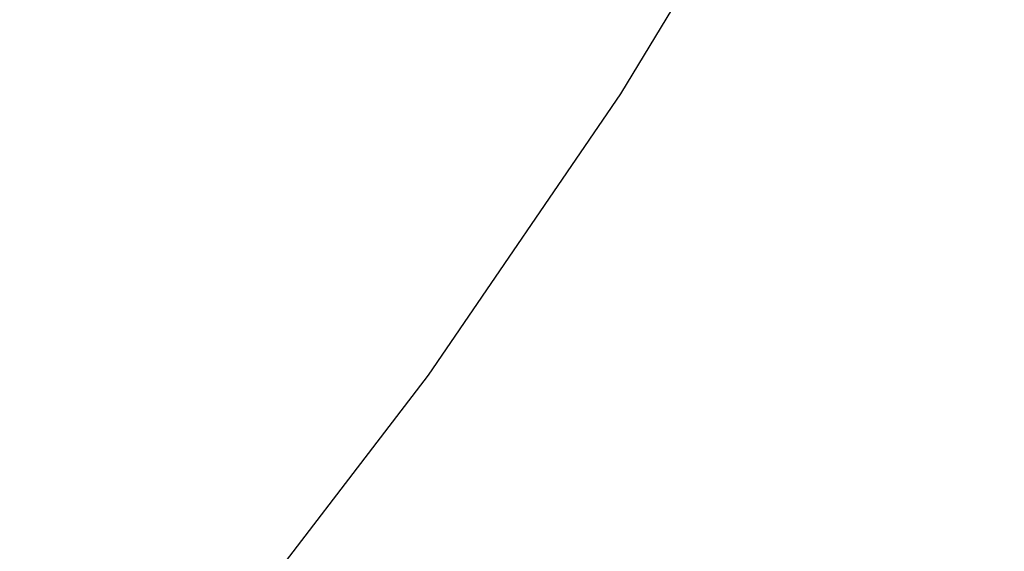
# Paper-space layout '_Trimétrica' of a CAD drawing. Header units: millimetres. Extents: x -779 to 107, y -976 to -84.
# Tile 178 of 197: x -190 to -171, y -663 to -653. Entities that reach past the tile are written whole.
import ezdxf

# ---------------------------------------------------------------- set-up
doc = ezdxf.new("R2010")
doc.units = ezdxf.units.MM

psp = doc.layouts.new('_Trimétrica')

# ---------------------------------------------------------------- linework, layer by layer
at = {"color": 7, "linetype": 'Continuous', "lineweight": 25, "flags": 128}
psp.add_lwpolyline([(-190.446, -669.218), (-186.267, -664.347), (-182.35, -659.239), (-178.704, -653.905), (-175.334, -648.353), (-172.246, -642.593), (-169.447, -636.635), (-166.94, -630.49), (-164.73, -624.168), (-162.821, -617.681), (-161.217, -611.04), (-159.92, -604.257), (-158.932, -597.343), (-158.256, -590.311), (-157.892, -583.173), (-157.84, -575.941), (-158.102, -568.628), (-158.677, -561.248), (-159.563, -553.812), (-160.76, -546.335)], dxfattribs=at)
at = {"color": 7, "linetype": 'Continuous', "lineweight": 25}
psp.add_open_spline([(-533.948, -586.912), (-533.243, -588.292), (-531.21, -592.266), (-527.663, -598.777), (-523.235, -606.41), (-518.572, -613.946), (-513.685, -621.377), (-508.578, -628.695), (-503.258, -635.889), (-497.731, -642.952), (-492.005, -649.874), (-486.086, -656.648), (-479.982, -663.265), (-473.699, -669.716), (-467.247, -675.995), (-460.632, -682.093), (-453.863, -688.002), (-446.948, -693.716), (-439.895, -699.227), (-432.713, -704.529), (-425.411, -709.615), (-417.998, -714.479), (-410.482, -719.114), (-402.873, -723.515), (-395.18, -727.676), (-387.412, -731.592), (-379.579, -735.258), (-371.691, -738.669), (-363.757, -741.821), (-355.787, -744.709), (-347.791, -747.331), (-339.778, -749.681), (-331.759, -751.758), (-323.744, -753.559), (-315.742, -755.08), (-307.764, -756.32), (-299.82, -757.277), (-291.919, -757.95), (-284.073, -758.337), (-276.29, -758.439), (-268.581, -758.254), (-260.956, -757.783), (-253.425, -757.027), (-245.997, -755.987), (-238.681, -754.664), (-231.488, -753.06), (-224.427, -751.178), (-217.505, -749.019), (-210.733, -746.588), (-204.119, -743.887), (-197.67, -740.92), (-191.394, -737.693), (-185.306, -734.201), (-179.835, -730.771), (-176.487, -728.391), (-175.031, -727.356)], degree=3, knots=[0, 0, 0, 0, 0.010188, 0.029353, 0.048517, 0.06768, 0.086844, 0.106007, 0.12517, 0.144333, 0.163495, 0.182657, 0.20182, 0.220983, 0.240145, 0.259309, 0.278473, 0.297637, 0.316802, 0.335968, 0.355135, 0.374303, 0.393471, 0.412641, 0.431812, 0.450983, 0.470155, 0.489328, 0.5085, 0.527673, 0.546844, 0.566015, 0.585183, 0.604349, 0.623511, 0.642669, 0.661821, 0.680967, 0.700104, 0.719233, 0.738351, 0.757457, 0.77655, 0.795629, 0.814692, 0.833738, 0.852766, 0.871776, 0.890767, 0.909739, 0.928692, 0.947627, 0.966546, 0.985448, 1, 1, 1, 1], dxfattribs=at)

doc.saveas('drawing.dxf')
